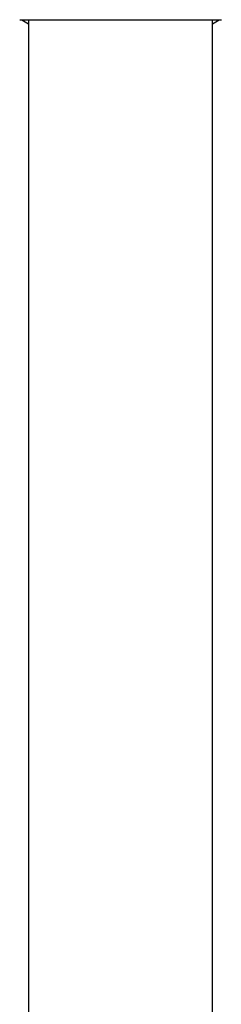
# Model space of a CAD drawing. Header units: millimetres. Extents: x 8 to 1918, y 12 to 2737.
# Tile 100 of 117: x 961 to 985, y 2439 to 2556. Entities that reach past the tile are written whole.
import ezdxf

# ---------------------------------------------------------------- set-up
doc = ezdxf.new("R2010")
doc.units = ezdxf.units.MM

msp = doc.modelspace()

# ---------------------------------------------------------------- linework, layer by layer
at = {"color": 7, "linetype": 'Continuous', "lineweight": 30}
for p, q in [((961.42, 2555.98), (973.42, 2555.98)), ((962.47, 2555.98), (962.47, 2380.83)), ((973.42, 2555.98), (985.42, 2555.98)), ((984.37, 2355.05), (984.37, 2555.98))]:
    msp.add_line(p, q, dxfattribs=at)
for start, end in [(236.1152, 238.7051), (301.2949, 303.8848)]:
    msp.add_arc((973.42, 2573.48), 21.08, start, end, dxfattribs=at)

doc.saveas('drawing.dxf')
